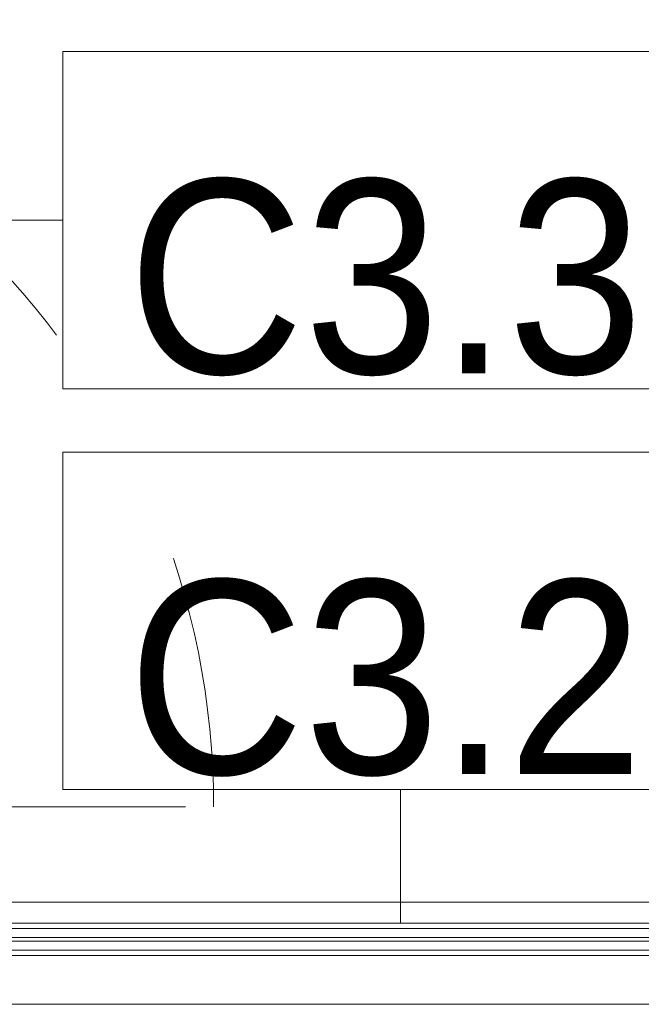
# Model space of a CAD drawing. Header units: centimetres. Extents: x -1737 to 22393, y -8842 to 3838.
# Tile 29 of 174: x -495 to -422, y 1111 to 1228. Entities that reach past the tile are written whole.
import ezdxf

# ---------------------------------------------------------------- set-up
doc = ezdxf.new("R2010")
doc.units = ezdxf.units.CM
doc.linetypes.add('Dash', pattern=[60, 30, -30])
for name, color, linetype, lineweight in [('A-DOOR', 31, 'Continuous', 13), ('A-DOOR-HDLN', 31, 'Continuous', 13), ('A-GLAZ-CURT', 52, 'Continuous', 13), ('A-GLAZ-CWMG', 51, 'Continuous', 13), ('A-WALL-IDEN', 211, 'Continuous', 13)]:
    doc.layers.add(name, color=color, linetype=linetype, lineweight=lineweight)
doc.styles.add('Arial_10', font='arial.ttf', dxfattribs={"width": 0.9, "height": 23})

# ---------------------------------------------------------------- blocks, each defined once
blk = doc.blocks.new('Schueco_FWS-Glazing - SI_38mm_TripGlz-2506755-3_piętro I __3_90 m_ - stan projektowany')
at = {"layer": 'A-GLAZ-CURT', "lineweight": 9}
for p, q in [((90.9, 0), (-90.9, 0)), ((-90.9, 0), (-90.9, -3.8)), ((90.9, -3.8), (90.9, 0)), ((-90.9, -3.8), (90.9, -3.8))]:
    blk.add_line(p, q, dxfattribs=at)
at = {"layer": 'A-GLAZ-CURT'}
for p, q in [((-90.9, -0.6), (90.9, -0.6)), ((-90, -0.6), (-90, -1.7)), ((90, -0.6), (90, -1.7)), ((-90.9, -1.7), (90.9, -1.7)), ((-90.9, -2.1), (90.9, -2.1)), ((-90, -2.1), (-90, -3.2)), ((90, -2.1), (90, -3.2)), ((-90.9, -3.2), (90.9, -3.2))]:
    blk.add_line(p, q, dxfattribs=at)
blk = doc.blocks.new('Rectangular Mullion - Schueco_FWS-50-SI_Tran_CovCap-20mm_Tran-55mm-2308451-3_piętro I __3_90 m_ - stan projektowany')
at = {"layer": 'A-GLAZ-CWMG', "lineweight": 9}
for p, q in [((-378.63, 1123.33), (-557.63, 1123.33)), ((-378.63, 1120.84), (-557.63, 1120.84)), ((-373.63, 1120.83), (-373.63, 1117.03)), ((-557.63, 1111.23), (-378.63, 1111.23))]:
    blk.add_line(p, q, dxfattribs=at)
blk = doc.blocks.new('Schueco_FWS_ADS-75-SimplySmart_out_Family-02 - FWS SI insert unit-2606717-3_piętro I __3_90 m_ - stan projektowany')
at = {"layer": 'A-DOOR-HDLN', "linetype": 'Dash', "lineweight": 9}
blk.add_line((-72.45, -1.9), (-72.45, -95.25), dxfattribs=at)
blk.add_arc((-72.45, -1.9), 93.35, 270, 0, dxfattribs=at)
blk = doc.blocks.new('ET sciana_AT7 - 10mm-2270614-3_piętro I __3_90 m_ - stan projektowany')
at = {"layer": 'A-WALL-IDEN'}
for p, q in [((-0.4, 0.196875), (0.4, 0.196875)), ((-0.4, -0.203125), (-0.4, 0.196875)), ((0.4, 0.196875), (0.4, -0.203125)), ((-0.4, -0.203125), (0.4, -0.203125))]:
    blk.add_line(p, q, dxfattribs=at)

msp = doc.modelspace()

# ---------------------------------------------------------------- linework, layer by layer
at = {"layer": 'A-WALL-IDEN'}
for p, q in [((-567.63, 1204.2), (-490.24, 1204.2)), ((-450.24, 1120.83), (-450.24, 1136.71))]:
    msp.add_line(p, q, dxfattribs=at)

# ---------------------------------------------------------------- block references
at = {"layer": 'A-DOOR', "rotation": 90.00000000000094}
msp.add_blockref('Schueco_FWS_ADS-75-SimplySmart_out_Family-02 - FWS SI insert unit-2606717-3_piętro I __3_90 m_ - stan projektowany', (-567.63, 1207.08), dxfattribs=at)
at = {"layer": 'A-GLAZ-CURT', "lineweight": 9}
msp.add_blockref('Schueco_FWS-Glazing - SI_38mm_TripGlz-2506755-3_piętro I __3_90 m_ - stan projektowany', (-468.13, 1120.83), dxfattribs=at)
at = {"layer": 'A-GLAZ-CWMG', "lineweight": 9}
msp.add_blockref('Rectangular Mullion - Schueco_FWS-50-SI_Tran_CovCap-20mm_Tran-55mm-2308451-3_piętro I __3_90 m_ - stan projektowany', (0, 0), dxfattribs=at)
at = {"layer": 'A-WALL-IDEN', "xscale": 99.99999999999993, "yscale": 99.99999999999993, "zscale": 99.99999999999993}
for p in [(-450.24, 1204.51), (-450.24, 1157.02)]:
    msp.add_blockref('ET sciana_AT7 - 10mm-2270614-3_piętro I __3_90 m_ - stan projektowany', p, dxfattribs=at)

# ---------------------------------------------------------------- texts
at = {"layer": 'A-WALL-IDEN', "char_height": 23, "width": 61.29, "attachment_point": 5, "line_spacing_factor": 0.936439, "style": 'Arial_10'}
for s, insert in [('\\pt114.30011,228.59999,342.9001,457.19998,571.50009,685.79997,800.10008,914.39996,1028.70007,1142.99995,1257.30006,1371.59994,1485.90005,1600.19993,1714.50004,1828.79992,1943.10003,2057.39991,2171.70002,2285.9999,2400.30001,2514.59989,2628.9,2743.20011,2857.49999,2971.8001,3086.09998,3200.40009,3314.69997,3429.00008,3543.29996,3657.60007;C3.3', (-452.01, 1197.36)), ('\\pt114.30011,228.59999,342.9001,457.19998,571.50009,685.79997,800.10008,914.39996,1028.70007,1142.99995,1257.30006,1371.59994,1485.90005,1600.19993,1714.50004,1828.79992,1943.10003,2057.39991,2171.70002,2285.9999,2400.30001,2514.59989,2628.9,2743.20011,2857.49999,2971.8001,3086.09998,3200.40009,3314.69997,3429.00008,3543.29996,3657.60007;C3.2', (-452.01, 1149.86))]:
    msp.add_mtext(s, dxfattribs=dict(at, insert=insert))

doc.saveas('drawing.dxf')
